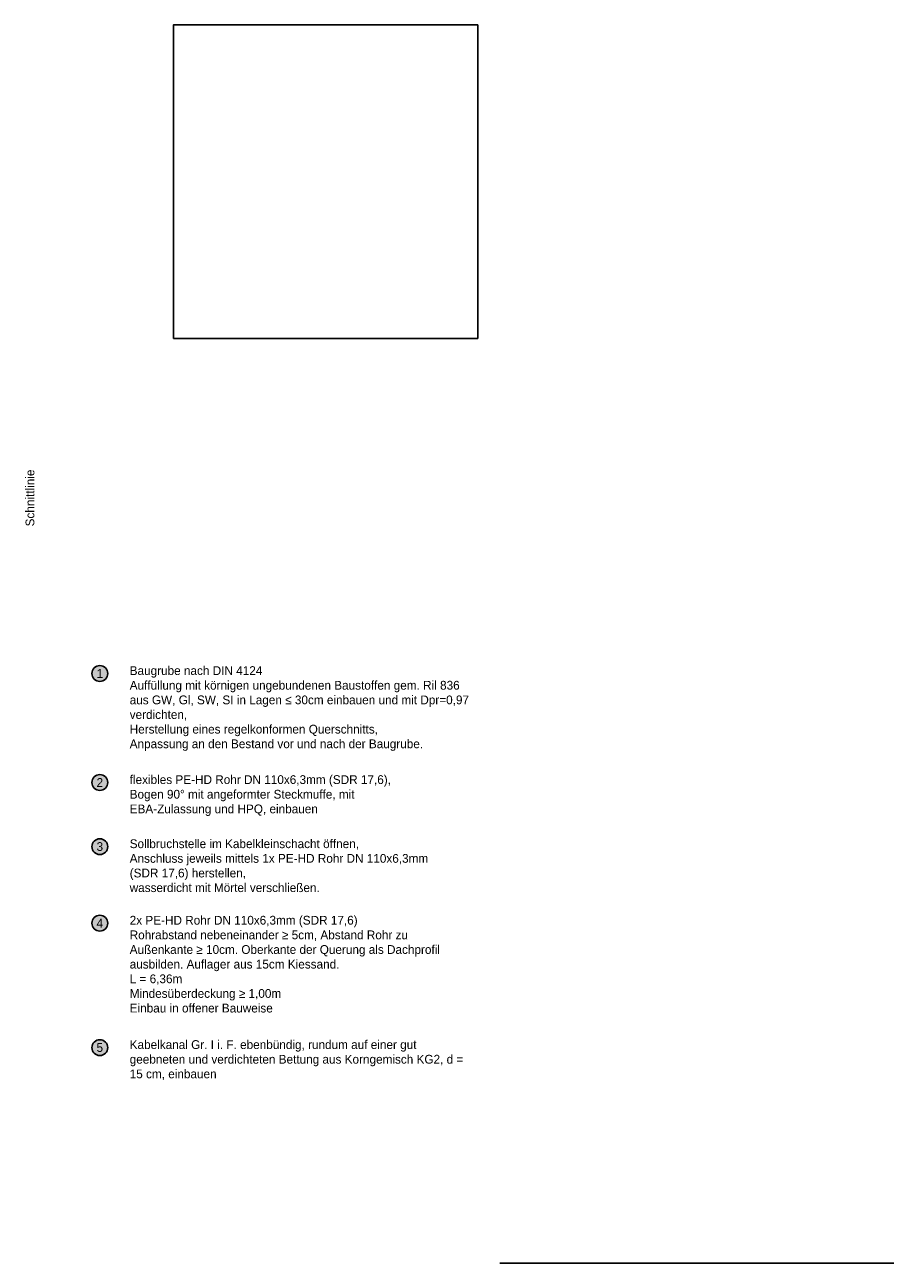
# Model space of a CAD drawing. Header units: metres. Extents: x -8 to 484, y -254 to 116.
# Tile 75 of 172: x 14 to 23, y 77 to 91. Entities that reach past the tile are written whole.
import ezdxf

# ---------------------------------------------------------------- set-up
doc = ezdxf.new("R2010")
doc.units = ezdxf.units.M
doc.linetypes.add('STRICHLINIE', pattern=[0.75, 0.5, -0.25])
for name, color, linetype in [('GTU_A_Begrenzung QP', 7, 'Continuous'), ('GTU_P_Baugrube_Bemaßung', 11, 'Continuous'), ('GTU_P_Baugrube_Beschriftung', 11, 'Continuous'), ('GTU_P_Bemaßung', 1, 'Continuous'), ('GTU_P_Beschriftung', 1, 'Continuous')]:
    doc.layers.add(name, color=color, linetype=linetype)
doc.layers.add('GTU_A_Hilfslayer', color=3, linetype='Continuous', plot=False)
doc.styles.add('PROVI', font='PROVI.SHX')

msp = doc.modelspace()

# ---------------------------------------------------------------- hatches: boundary and pattern name
at = {"layer": 'GTU_P_Baugrube_Bemaßung', "true_color": 0xffffff}
msp.add_hatch(color=7, dxfattribs=at).paths.add_polyline_path([(14.54, 84.114, 1), (14.36, 84.114, 1)])
at = {"layer": 'GTU_P_Beschriftung', "true_color": 0xffffff}
for points in [[(14.54, 82.873, 1), (14.36, 82.873, 1)], [(14.54, 82.143, 1), (14.36, 82.143, 1)], [(14.54, 81.272, 1), (14.36, 81.272, 1)], [(14.54, 79.855, 1), (14.36, 79.855, 1)]]:
    msp.add_hatch(color=7, dxfattribs=at).paths.add_polyline_path(points)

# ---------------------------------------------------------------- linework, layer by layer
at = {"layer": 'GTU_A_Hilfslayer', "linetype": 'Continuous', "elevation": -2.6, "flags": 128}
msp.add_lwpolyline([(18.75, 91.5), (15.29, 91.5), (15.29, 87.929), (18.75, 87.929)], close=True, dxfattribs=at)
at = {"layer": 'GTU_A_Hilfslayer', "linetype": 'Continuous', "flags": 128}
msp.add_lwpolyline([(19, 77.4), (252.349, 77.4)], dxfattribs=at)
at = {"layer": 'GTU_P_Baugrube_Bemaßung'}
msp.add_circle((14.45, 84.114, 23875.401), 0.09, dxfattribs=at)
at = {"layer": 'GTU_P_Beschriftung'}
for centre in [(14.45, 82.873, 23875.401), (14.45, 82.143, 23875.401), (14.45, 81.272, 23875.401), (14.45, 79.855, 23875.401)]:
    msp.add_circle(centre, 0.09, dxfattribs=at)

# ---------------------------------------------------------------- texts
at = {"layer": 'GTU_A_Begrenzung QP', "linetype": 'STRICHLINIE', "ltscale": 0.5, "insert": (13.605, 86.436), "char_height": 0.1, "attachment_point": 3, "rotation": 90, "line_spacing_factor": 0.9, "style": 'PROVI', "bg_fill": 2}
msp.add_mtext('Schnittlinie', dxfattribs=at)
at = {"layer": 'GTU_P_Baugrube_Bemaßung', "insert": (14.45, 84.114, 23875.401), "char_height": 0.1, "attachment_point": 5, "style": 'PROVI'}
msp.add_mtext('1', dxfattribs=at)
at = {"layer": 'GTU_P_Baugrube_Beschriftung', "color": 11, "insert": (14.79, 84.197, -2.6), "char_height": 0.1, "width": 3.95541, "attachment_point": 1, "style": 'PROVI', "bg_fill": 2}
msp.add_mtext('Baugrube nach DIN 4124\\PAuffüllung mit körnigen ungebundenen Baustoffen gem. Ril 836 aus GW, Gl, SW, SI in Lagen ≤ 30cm einbauen und mit Dpr=0,97 verdichten, \\PHerstellung eines regelkonformen Querschnitts,\\PAnpassung an den Bestand vor und nach der Baugrube.\\C191; ', dxfattribs=at)
at = {"layer": 'GTU_P_Bemaßung', "linetype": 'Continuous', "char_height": 0.1, "attachment_point": 1, "style": 'PROVI', "bg_fill": 2}
for s, insert, width in [('2x PE-HD Rohr DN 110x6,3mm (SDR 17,6) \\PRohrabstand nebeneinander ≥ 5cm, Abstand Rohr zu Außenkante ≥ 10cm. Oberkante der Querung als Dachprofil ausbilden. Auflager aus 15cm Kiessand.\\PL = 6,36m \\PMindesüberdeckung ≥ 1,00m\\PEinbau in offener Bauweise  ', (14.79, 81.355, -2.6), 3.64536), ('Kabelkanal Gr. I i. F. ebenbündig, rundum auf einer gut geebneten und verdichteten Bettung aus Korngemisch KG2, d = 15 cm, einbauen  ', (14.79, 79.939, -2.6), 3.80404)]:
    msp.add_mtext(s, dxfattribs=dict(at, insert=insert, width=width))
at = {"layer": 'GTU_P_Beschriftung', "char_height": 0.1, "attachment_point": 5, "style": 'PROVI'}
for s, insert in [('2', (14.45, 82.873, 23875.401)), ('3', (14.45, 82.143, 23875.401)), ('4', (14.45, 81.272, 23875.401)), ('5', (14.45, 79.855, 23875.401))]:
    msp.add_mtext(s, dxfattribs=dict(at, insert=insert))
at = {"layer": 'GTU_P_Beschriftung', "char_height": 0.1, "attachment_point": 1, "style": 'PROVI', "bg_fill": 2}
for s, insert, width in [('flexibles PE-HD Rohr DN 110x6,3mm (SDR 17,6),\\P{\\A1;Bogen 90° mit angeformter Steckmuffe, mit EBA-Zulassung und HPQ, einbauen} ', (14.79, 82.956, -2.6), 3.33764), ('Sollbruchstelle im Kabelkleinschacht öffnen,\\PAnschluss jeweils mittels 1x PE-HD Rohr DN 110x6,3mm (SDR 17,6) herstellen, \\Pwasserdicht mit Mörtel verschließen.', (14.79, 82.226, -2.6), 3.47837)]:
    msp.add_mtext(s, dxfattribs=dict(at, insert=insert, width=width))

doc.saveas('drawing.dxf')
